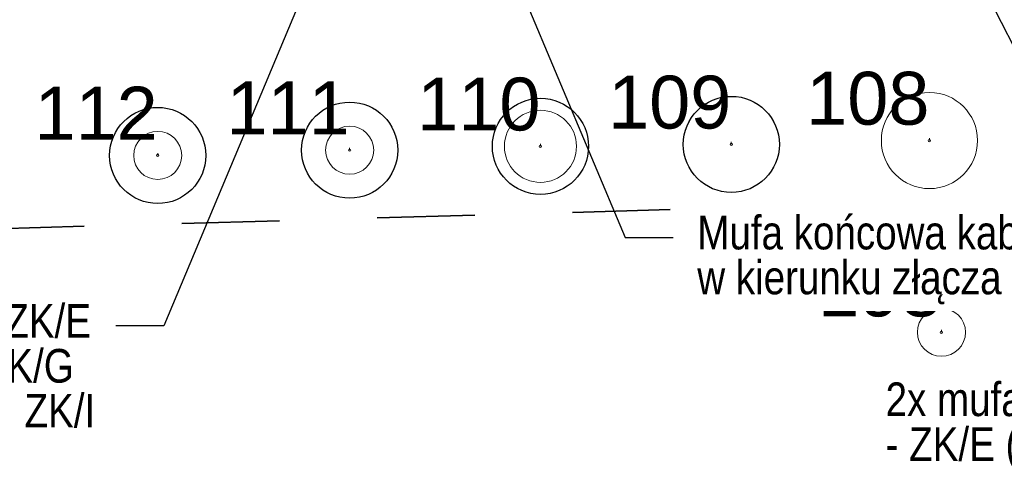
# Model space of a CAD drawing. Header units: millimetres. Extents: x 0 to 6566002, y 0 to 5716629.
# Tile 66 of 99: x 6564843 to 6564864, y 5715897 to 5715906. Entities that reach past the tile are written whole.
import ezdxf
from ezdxf import colors
from ezdxf.entities.mleader import LeaderData, LeaderLine
from ezdxf.enums import TextEntityAlignment as Align
from ezdxf.math import Vec2, Vec3

# ---------------------------------------------------------------- set-up
doc = ezdxf.new("R2010")
doc.units = ezdxf.units.MM
doc.linetypes.add('JIS_02_1.0', pattern=[40.64, 20.32, -20.32])
doc.layers.add('_DOO-gospodarka drzewostanem', color=7, linetype='Continuous', lineweight=30, true_color=0xff8f1f)
doc.layers.add('_DOO-inwentaryzacja', color=108, linetype='Continuous', lineweight=18)
doc.layers.add('E-sieci_en_txt_GDDKiA', color=3, linetype='Continuous')
doc.styles.get("Standard").update_dxf_attribs({"font": 'arial.ttf'})
doc.styles.add('wr-ruska-mdcp4-ac-nowa_mapa$1$Style-Arial', font='arial.ttf')

# ---------------------------------------------------------------- blocks, each defined once
blk = doc.blocks.new('_Integral')
at = {"color": 0, "linetype": 'ByBlock', "lineweight": -2}
for centre, start, end in [((0.445, -0.091), 102, 168), ((-0.445, 0.091), 282, 348)]:
    blk.add_arc(centre, 0.454, start, end, dxfattribs=at)
blk = doc.blocks.new('*U285')
for q in [(0, 0.05), (0, 0.05), (0, 0)]:
    blk.add_line((0, 0), q)
for radius in [1, 0.0239]:
    blk.add_circle((0, 0), radius)
blk = doc.blocks.new('*U286')
for q in [(0, 0.05), (0, 0.05), (0, 0)]:
    blk.add_line((0, 0), q)
for radius in [1, 0.0239]:
    blk.add_circle((0, 0), radius)
blk = doc.blocks.new('*U287')
for q in [(0, 0.05), (0, 0.05), (0, 0)]:
    blk.add_line((0, 0), q)
for radius in [0.75, 0.0239]:
    blk.add_circle((0, 0), radius)
blk = doc.blocks.new('*U288')
for q in [(0, 0.05), (0, 0.05), (0, 0)]:
    blk.add_line((0, 0), q)
for radius in [0.5, 0.0239]:
    blk.add_circle((0, 0), radius)
blk = doc.blocks.new('*U289')
for q in [(0, 0.05), (0, 0.05), (0, 0)]:
    blk.add_line((0, 0), q)
for radius in [0.5, 0.0239]:
    blk.add_circle((0, 0), radius)
blk = doc.blocks.new('*U237')
for q in [(0, 0.05), (0, 0.05), (0, 0)]:
    blk.add_line((0, 0), q)
for radius in [0.5, 0.0239]:
    blk.add_circle((0, 0), radius)

msp = doc.modelspace()

# ---------------------------------------------------------------- linework, layer by layer
at = {"color": 0, "linetype": 'JIS_02_1.0', "lineweight": 35, "ltscale": 0.1}
msp.add_line((6564938.254, 5715904.485), (6564837.825, 5715901.627), dxfattribs=at)
at = {"layer": '_DOO-gospodarka drzewostanem'}
for centre in [(6564854.31, 5715903.49), (6564858.28, 5715903.53), (6564846.35, 5715903.3), (6564850.342, 5715903.41)]:
    msp.add_circle(centre, 1, dxfattribs=at)

# ---------------------------------------------------------------- block references
at = {"layer": '_DOO-inwentaryzacja'}
ref = msp.add_blockref('*U285', (6564862.4, 5715903.61), dxfattribs=at)
ref.add_attrib('NR', '108', dxfattribs={"layer": '0', "height": 1.1, "style": 'wr-ruska-mdcp4-ac-nowa_mapa$1$Style-Arial'}).set_placement((6564862.4, 5715903.61), align=Align.BOTTOM_RIGHT)
ref = msp.add_blockref('*U288', (6564850.342, 5715903.41), dxfattribs=at)
ref.add_attrib('NR', '111', dxfattribs={"layer": '0', "height": 1.1, "style": 'wr-ruska-mdcp4-ac-nowa_mapa$1$Style-Arial'}).set_placement((6564850.342, 5715903.41), align=Align.BOTTOM_RIGHT)
ref = msp.add_blockref('*U287', (6564854.31, 5715903.49), dxfattribs=at)
ref.add_attrib('NR', '110', dxfattribs={"layer": '0', "height": 1.1, "style": 'wr-ruska-mdcp4-ac-nowa_mapa$1$Style-Arial'}).set_placement((6564854.31, 5715903.49), align=Align.BOTTOM_RIGHT)
ref = msp.add_blockref('*U286', (6564858.28, 5715903.53), dxfattribs=at)
ref.add_attrib('NR', '109', dxfattribs={"layer": '0', "height": 1.1, "style": 'wr-ruska-mdcp4-ac-nowa_mapa$1$Style-Arial'}).set_placement((6564858.28, 5715903.53), align=Align.BOTTOM_RIGHT)
ref = msp.add_blockref('*U289', (6564846.35, 5715903.3), dxfattribs=at)
ref.add_attrib('NR', '112', dxfattribs={"layer": '0', "height": 1.1, "style": 'wr-ruska-mdcp4-ac-nowa_mapa$1$Style-Arial'}).set_placement((6564846.35, 5715903.3), align=Align.BOTTOM_RIGHT)
ref = msp.add_blockref('*U237', (6564862.65, 5715899.62), dxfattribs=at)
ref.add_attrib('NR', '193', dxfattribs={"layer": '0', "height": 1.1, "style": 'wr-ruska-mdcp4-ac-nowa_mapa$1$Style-Arial'}).set_placement((6564862.65, 5715899.62), align=Align.BOTTOM_RIGHT)

# ---------------------------------------------------------------- next in the draw order: leaders
at = {"layer": 'E-sieci_en_txt_GDDKiA'}
ml = msp.add_multileader_mtext('Standard', dxfattribs=at)
ml.set_content('{\\fArial Narrow|b0|i0|c238|p34;istn.^IYAKXS 4x120 - kierunek złącze ZK/E\\Pistn.^IYAKXS 4x35 - kierunek złącze ZK/G\\Pistn.^IYAKXS 4x120 - kierunkek złącze ZK/I }', color=256)
ml.set_leader_properties()
ml.set_arrow_properties(name='INTEGRAL')
ml.build(insert=Vec2(0, 0))
ml.multileader.update_dxf_attribs({"dogleg_length": 1, "arrow_head_size": 1})
ctx = ml.context
ctx.base_point, ctx.char_height, ctx.arrow_head_size, ctx.landing_gap_size, ctx.plane_origin = Vec3(6564828.335, 5715899.755), 0.7, 1, 0.5, Vec3(6564844.287, 5715903.138)
notes = []
notes.append((ctx, [(1, (1, 1, 0), (6564846.479, 5715899.755), (-1, 0), 1, [(1, [(6564850.321, 5715908.923)], 0, [])])]))
ctx.mtext.insert, ctx.mtext.line_spacing_factor, ctx.mtext.flow_direction = Vec3(6564828.835, 5715900.206), 0.8, 5
ctx.mtext.has_bg_fill, ctx.mtext.bg_color, ctx.mtext.bg_scale_factor, ctx.mtext.bg_transparency, ctx.mtext.use_window_bg_color = 1, -1027028792, 1.5, 0, 1
ml = msp.add_multileader_mtext('Standard', dxfattribs=at)
ml.set_content('{\\fArial Narrow|b0|i0|c238|p34;Mufa końcowa kabla\\Pw kierunku złącza ZK/I  }', color=256)
ml.set_leader_properties()
ml.set_arrow_properties(name='INTEGRAL')
ml.build(insert=Vec2(0, 0))
ml.multileader.update_dxf_attribs({"dogleg_length": 1, "arrow_head_size": 1})
ctx = ml.context
ctx.base_point, ctx.char_height, ctx.arrow_head_size, ctx.landing_gap_size, ctx.plane_origin = Vec3(6564857.072, 5715901.593), 0.7, 1, 0.5, Vec3(6564846.919, 5715903.228)
notes.append((ctx, [(0, (1, 1, 0), (6564856.072, 5715901.593), (1, 0), 1, [(1, [(6564852.953, 5715909.013)], 0, [])])]))
ctx.mtext.insert, ctx.mtext.line_spacing_factor, ctx.mtext.flow_direction = Vec3(6564857.572, 5715902.045), 0.8, 5
ctx.mtext.has_bg_fill, ctx.mtext.bg_color, ctx.mtext.bg_scale_factor, ctx.mtext.bg_transparency, ctx.mtext.use_window_bg_color = 1, -1027028792, 1.5, 0, 1
for ctx, leaders in notes:
    for number, flags, end, landing, length, lines in leaders:
        leader = LeaderData()
        leader.index, (leader.has_last_leader_line, leader.has_dogleg_vector, leader.attachment_direction) = number, flags
        leader.last_leader_point, leader.dogleg_vector, leader.dogleg_length = Vec3(end), Vec3(landing), length
        for number, points, colour, breaks in lines:
            line = LeaderLine()
            line.index, line.vertices, line.color, line.breaks = number, Vec3.list(points), colors.encode_raw_color(colour), breaks
            leader.lines.append(line)
        ctx.leaders.append(leader)

# ---------------------------------------------------------------- next in the draw order: leaders
ml = msp.add_multileader_mtext('Standard', dxfattribs=at)
ml.set_content('{\\fArial Narrow|b0|i0|c238|p34;istn. YAKXS 4x35 \\P- kabel ośw.}', color=256)
ml.set_leader_properties()
ml.set_arrow_properties(name='INTEGRAL')
ml.build(insert=Vec2(0, 0))
ml.multileader.update_dxf_attribs({"dogleg_length": 1, "arrow_head_size": 1})
ctx = ml.context
ctx.base_point, ctx.char_height, ctx.arrow_head_size, ctx.landing_gap_size, ctx.plane_origin = Vec3(6564866.55, 5715902.812), 0.7, 1, 0.5, Vec3(6564856.622, 5715902.727)
notes = []
notes.append((ctx, [(0, (1, 1, 0), (6564865.55, 5715902.812), (1, 0), 1, [(1, [(6564862.657, 5715908.511)], 0, [])])]))
ctx.mtext.insert, ctx.mtext.line_spacing_factor, ctx.mtext.flow_direction = Vec3(6564867.05, 5715903.168), 0.8, 5
ctx.mtext.has_bg_fill, ctx.mtext.bg_color, ctx.mtext.bg_scale_factor, ctx.mtext.bg_transparency, ctx.mtext.use_window_bg_color = 1, -1027028792, 1.5, 0, 1
for ctx, leaders in notes:
    for number, flags, end, landing, length, lines in leaders:
        leader = LeaderData()
        leader.index, (leader.has_last_leader_line, leader.has_dogleg_vector, leader.attachment_direction) = number, flags
        leader.last_leader_point, leader.dogleg_vector, leader.dogleg_length = Vec3(end), Vec3(landing), length
        for number, points, colour, breaks in lines:
            line = LeaderLine()
            line.index, line.vertices, line.color, line.breaks = number, Vec3.list(points), colors.encode_raw_color(colour), breaks
            leader.lines.append(line)
        ctx.leaders.append(leader)

# ---------------------------------------------------------------- next in the draw order: leaders
ml = msp.add_multileader_mtext('Standard', dxfattribs=at)
ml.set_content('{\\fArial Narrow|b0|i0|c238|p34;2x mufa przelotowa kabli w kierunkach:\\P- ZK/E (YAKXS 4x120 )\\P- ZK/G (YAKXS 4x35)  }', color=256)
ml.set_leader_properties()
ml.set_arrow_properties(name='INTEGRAL')
ml.build(insert=Vec2(0, 0))
ml.multileader.update_dxf_attribs({"dogleg_length": 1, "arrow_head_size": 1})
ctx = ml.context
ctx.base_point, ctx.char_height, ctx.arrow_head_size, ctx.landing_gap_size, ctx.plane_origin = Vec3(6564860.988, 5715898.124), 0.7, 1, 0.5, Vec3(6564875.656, 5715904.221)
notes = []
notes.append((ctx, [(1, (1, 1, 0), (6564876.849, 5715898.124), (-1, 0), 1, [(1, [(6564881.691, 5715910.006)], 0, [])])]))
ctx.mtext.insert, ctx.mtext.line_spacing_factor, ctx.mtext.flow_direction = Vec3(6564861.488, 5715898.576), 0.8, 5
ctx.mtext.has_bg_fill, ctx.mtext.bg_color, ctx.mtext.bg_scale_factor, ctx.mtext.bg_transparency, ctx.mtext.use_window_bg_color = 1, -1027028792, 1.5, 0, 1
for ctx, leaders in notes:
    for number, flags, end, landing, length, lines in leaders:
        leader = LeaderData()
        leader.index, (leader.has_last_leader_line, leader.has_dogleg_vector, leader.attachment_direction) = number, flags
        leader.last_leader_point, leader.dogleg_vector, leader.dogleg_length = Vec3(end), Vec3(landing), length
        for number, points, colour, breaks in lines:
            line = LeaderLine()
            line.index, line.vertices, line.color, line.breaks = number, Vec3.list(points), colors.encode_raw_color(colour), breaks
            leader.lines.append(line)
        ctx.leaders.append(leader)

doc.saveas('drawing.dxf')
